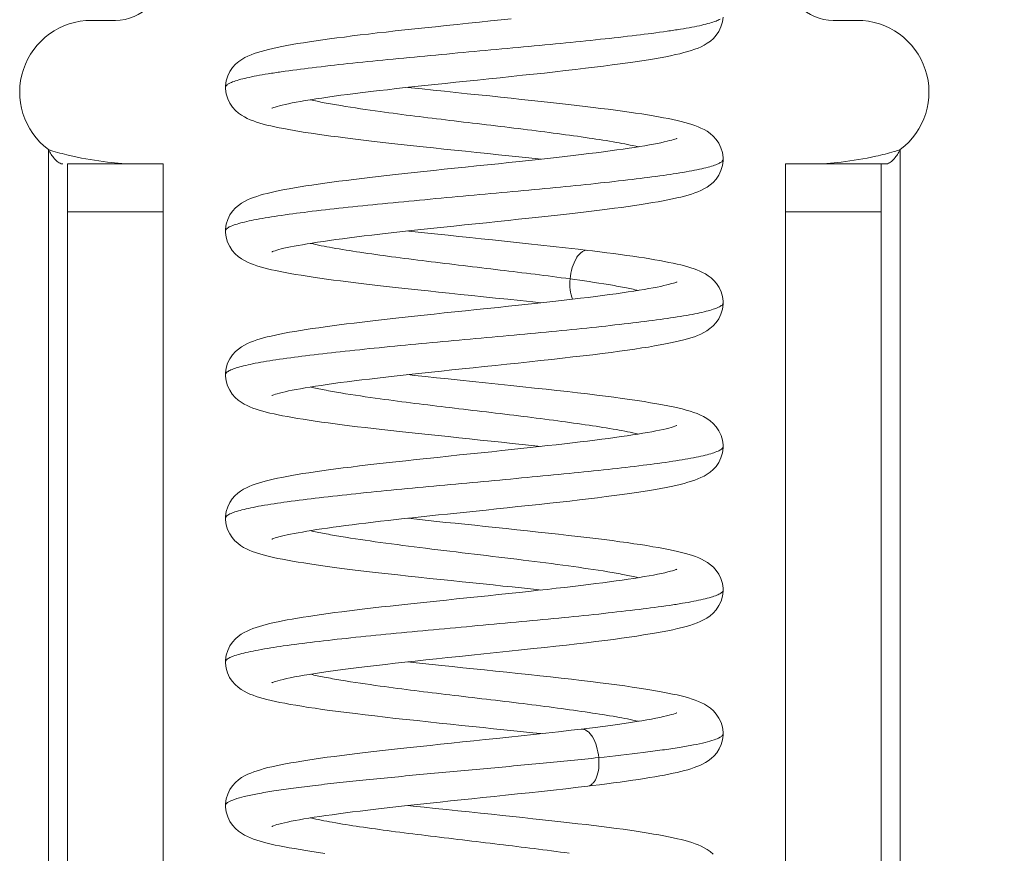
# Model space of a CAD drawing. Header units: millimetres. Extents: x 73 to 355, y 51 to 582.
# Tile 42 of 46: x 318.47 to 328.76, y 391.84 to 400.55. Entities that reach past the tile are written whole.
import ezdxf

# ---------------------------------------------------------------- set-up
doc = ezdxf.new("R2010")
doc.units = ezdxf.units.MM
doc.layers.add('DIM', color=7, linetype='Continuous')
doc.styles.get("Standard").update_dxf_attribs({"font": 'txt.shx'})
doc.dimstyles.new('ISO-25', dxfattribs={"dimtxt": 5, "dimasz": 5, "dimexe": 1, "dimexo": 1, "dimgap": 1, "dimtad": 0, "dimdsep": 46, "dimtxsty": 'Standard', "dimcen": 1, "dimadec": 0, "dimazin": 0, "dimtfac": 1, "dimtmove": 0, "dimatfit": 3, "dimfxl": 0, "dimarcsym": 0})

# ---------------------------------------------------------------- blocks, each defined once
blk = doc.blocks.new('*D7')
at = {"layer": 'Defpoints', "color": 0}
for p in [(323.218, 505.042), (323.218, 371.442), (352.218, 371.442)]:
    blk.add_point(p, dxfattribs=at)
at = {"layer": 'DIM', "color": 0, "lineweight": -2}
for p, q in [((324.218, 505.042), (353.218, 505.042)), ((352.218, 500.042), (352.218, 448.408)), ((352.218, 376.442), (352.218, 428.075)), ((324.218, 371.442), (353.218, 371.442))]:
    blk.add_line(p, q, dxfattribs=at)
at = {"layer": 'DIM', "color": 0}
for points in [[(351.384, 500.042), (353.051, 500.042), (352.218, 505.042)], [(351.384, 376.442), (353.051, 376.442), (352.218, 371.442)]]:
    blk.add_solid(points, dxfattribs=at)
at = {"layer": 'DIM', "color": 0, "lineweight": 0, "insert": (352.218, 438.242), "char_height": 5, "attachment_point": 5, "rotation": 90}
blk.add_mtext('133.6', dxfattribs=at)

msp = doc.modelspace()

# ---------------------------------------------------------------- linework, layer by layer
at = {"color": 7, "linetype": 'Continuous', "lineweight": 0}
for p, q in [((319.218, 400.542), (319.468, 400.542)), ((327.218, 400.542), (326.968, 400.542)), ((320.618, 399.859), (320.618, 399.842)), ((320.618, 399.842), (320.618, 399.842)), ((320.618, 399.842), (320.618, 399.826)), ((318.768, 399.042), (318.768, 399.192)), ((327.668, 399.192), (327.668, 399.042)), ((318.768, 384.342), (318.768, 399.042)), ((318.92, 399.042), (318.912, 399.042)), ((318.968, 399.042), (318.968, 398.542)), ((318.968, 399.042), (319.968, 399.042)), ((319.968, 398.542), (319.968, 399.042)), ((325.818, 399.092), (325.817, 399.109)), ((325.817, 399.076), (325.818, 399.092)), ((325.818, 399.092), (325.818, 399.092)), ((326.468, 399.042), (327.468, 399.042)), ((326.468, 399.042), (326.468, 398.542)), ((327.468, 398.542), (327.468, 399.042)), ((327.515, 399.042), (327.468, 399.042)), ((327.515, 399.042), (327.523, 399.042)), ((327.668, 399.042), (327.668, 384.342)), ((318.968, 398.542), (318.968, 384.842)), ((319.968, 398.542), (318.968, 398.542)), ((319.968, 398.542), (319.968, 384.842)), ((326.468, 384.842), (326.468, 398.542)), ((327.468, 398.542), (326.468, 398.542)), ((327.468, 384.842), (327.468, 398.542)), ((320.618, 398.36), (320.618, 398.342)), ((320.618, 398.342), (320.618, 398.342)), ((320.618, 398.342), (320.618, 398.328)), ((324.403, 398.14), (324.403, 398.14)), ((325.818, 397.592), (325.817, 397.608)), ((325.817, 397.577), (325.818, 397.592)), ((325.818, 397.592), (325.818, 397.592)), ((320.618, 396.859), (320.618, 396.842)), ((320.618, 396.842), (320.618, 396.827)), ((320.618, 396.842), (320.618, 396.842)), ((325.818, 396.092), (325.817, 396.107)), ((325.817, 396.076), (325.818, 396.092)), ((325.818, 396.092), (325.818, 396.092)), ((320.618, 395.361), (320.618, 395.342)), ((320.618, 395.342), (320.618, 395.325)), ((320.618, 395.342), (320.618, 395.342)), ((325.818, 394.592), (325.817, 394.61)), ((325.818, 394.579), (325.818, 394.592)), ((325.818, 394.592), (325.818, 394.592)), ((320.618, 393.86), (320.618, 393.842)), ((320.618, 393.842), (320.618, 393.828)), ((320.618, 393.842), (320.618, 393.842)), ((324.333, 393.14), (324.333, 393.14)), ((325.818, 393.092), (325.817, 393.108)), ((325.817, 393.078), (325.818, 393.092)), ((325.818, 393.092), (325.818, 393.092)), ((324.403, 392.544), (324.403, 392.544)), ((320.618, 392.359), (320.618, 392.342)), ((320.618, 392.342), (320.618, 392.326)), ((320.618, 392.342), (320.618, 392.342))]:
    msp.add_line(p, q, dxfattribs=at)
for points in [[(323.603, 400.559), (323.497, 400.547), (323.387, 400.536), (323.273, 400.524), (323.157, 400.512), (323.039, 400.5), (322.923, 400.488), (322.811, 400.476), (322.701, 400.464), (322.595, 400.453), (322.492, 400.442), (322.392, 400.431), (322.296, 400.42), (322.202, 400.41), (322.112, 400.399), (322.025, 400.389), (321.941, 400.379), (321.86, 400.368), (321.782, 400.358), (321.706, 400.348), (321.634, 400.338), (321.564, 400.328), (321.497, 400.318), (321.432, 400.308), (321.371, 400.299), (321.313, 400.289), (321.258, 400.279), (321.206, 400.269), (321.157, 400.259), (321.111, 400.249), (321.068, 400.239), (321.028, 400.228), (320.989, 400.218), (320.953, 400.207), (320.919, 400.195), (320.886, 400.183), (320.853, 400.169), (320.821, 400.153), (320.789, 400.134), (320.756, 400.112), (320.724, 400.084), (320.692, 400.05), (320.664, 400.009), (320.641, 399.962), (320.625, 399.91), (320.618, 399.859)], [(321.103, 399.624), (321.103, 399.624), (321.104, 399.625), (321.111, 399.628), (321.122, 399.632), (321.138, 399.637), (321.158, 399.643), (321.181, 399.649), (321.209, 399.656), (321.24, 399.663), (321.275, 399.671), (321.314, 399.679), (321.356, 399.687), (321.402, 399.695), (321.452, 399.704), (321.506, 399.713), (321.563, 399.722), (321.623, 399.731), (321.687, 399.74), (321.754, 399.749), (321.824, 399.759), (321.897, 399.768), (321.973, 399.778), (322.053, 399.788), (322.136, 399.798), (322.222, 399.808), (322.311, 399.818), (322.403, 399.829), (322.499, 399.839), (322.597, 399.85), (322.699, 399.861), (322.804, 399.872), (322.912, 399.883), (323.023, 399.895), (323.137, 399.907), (323.252, 399.919), (323.369, 399.931), (323.487, 399.943), (323.604, 399.955), (323.721, 399.968), (323.837, 399.98), (323.951, 399.992), (324.062, 400.005), (324.171, 400.017), (324.276, 400.029), (324.378, 400.041), (324.475, 400.053), (324.568, 400.064), (324.657, 400.076), (324.742, 400.087), (324.822, 400.098), (324.898, 400.109), (324.969, 400.12), (325.037, 400.131), (325.101, 400.141), (325.161, 400.152), (325.217, 400.162), (325.269, 400.173), (325.318, 400.184), (325.364, 400.194), (325.407, 400.205), (325.447, 400.216), (325.485, 400.228), (325.521, 400.24), (325.555, 400.253), (325.588, 400.267), (325.62, 400.284), (325.652, 400.303), (325.684, 400.325), (325.715, 400.353), (325.746, 400.387), (325.773, 400.427), (325.795, 400.474), (325.811, 400.525), (325.817, 400.576)], [(320.618, 399.826), (320.625, 399.774), (320.641, 399.723), (320.663, 399.676), (320.691, 399.635), (320.722, 399.601), (320.753, 399.574), (320.785, 399.552), (320.815, 399.533), (320.846, 399.518), (320.877, 399.504), (320.909, 399.492), (320.942, 399.48), (320.977, 399.469), (321.013, 399.459), (321.051, 399.449), (321.092, 399.439), (321.135, 399.43), (321.18, 399.42), (321.228, 399.411), (321.28, 399.401), (321.334, 399.392), (321.391, 399.382), (321.45, 399.372), (321.513, 399.363), (321.579, 399.353), (321.648, 399.343), (321.719, 399.334), (321.794, 399.324), (321.87, 399.314), (321.95, 399.304), (322.032, 399.294), (322.117, 399.284), (322.204, 399.274), (322.294, 399.264), (322.388, 399.253), (322.484, 399.243), (322.583, 399.232), (322.685, 399.221), (322.791, 399.21), (322.9, 399.198), (323.012, 399.187), (323.127, 399.175), (323.244, 399.163), (323.358, 399.151), (323.47, 399.139), (323.578, 399.128), (323.684, 399.116), (323.786, 399.106), (323.885, 399.095), (323.912, 399.092)], [(325.817, 399.109), (325.81, 399.161), (325.795, 399.212), (325.772, 399.259), (325.744, 399.299), (325.713, 399.333), (325.682, 399.36), (325.65, 399.383), (325.618, 399.401), (325.586, 399.417), (325.555, 399.431), (325.522, 399.443), (325.489, 399.455), (325.454, 399.466), (325.417, 399.476), (325.378, 399.486), (325.336, 399.496), (325.292, 399.506), (325.245, 399.516), (325.196, 399.525), (325.143, 399.535), (325.087, 399.545), (325.028, 399.554), (324.967, 399.564), (324.902, 399.574), (324.835, 399.584), (324.765, 399.594), (324.692, 399.603), (324.617, 399.613), (324.539, 399.623), (324.458, 399.633), (324.375, 399.643), (324.289, 399.653), (324.2, 399.663), (324.108, 399.674), (324.013, 399.684), (323.915, 399.695), (323.814, 399.706), (323.71, 399.717), (323.603, 399.728), (323.492, 399.74), (323.379, 399.752), (323.262, 399.764), (323.144, 399.776), (323.025, 399.789), (322.906, 399.801), (322.789, 399.813), (322.673, 399.826), (322.559, 399.838), (322.524, 399.842)], [(325.333, 399.31), (325.333, 399.31), (325.332, 399.309), (325.325, 399.306), (325.314, 399.302), (325.299, 399.297), (325.28, 399.292), (325.257, 399.286), (325.231, 399.279), (325.201, 399.272), (325.168, 399.264), (325.131, 399.257), (325.091, 399.249), (325.047, 399.241), (324.999, 399.232), (324.948, 399.224), (324.893, 399.215), (324.834, 399.206), (324.772, 399.197), (324.707, 399.188), (324.638, 399.178), (324.566, 399.169), (324.492, 399.159), (324.415, 399.15), (324.335, 399.14), (324.251, 399.13), (324.165, 399.12), (324.076, 399.11), (323.983, 399.1), (323.887, 399.089), (323.788, 399.078), (323.685, 399.067), (323.579, 399.056), (323.469, 399.045), (323.355, 399.033), (323.24, 399.021), (323.125, 399.009), (323.011, 398.997), (322.902, 398.986), (322.795, 398.974), (322.69, 398.963), (322.589, 398.952), (322.491, 398.942), (322.395, 398.931), (322.303, 398.921), (322.213, 398.911), (322.126, 398.901), (322.041, 398.891), (321.959, 398.881), (321.88, 398.871), (321.802, 398.861), (321.728, 398.851), (321.656, 398.841), (321.587, 398.832), (321.521, 398.822), (321.457, 398.812), (321.397, 398.803), (321.339, 398.793), (321.285, 398.784), (321.233, 398.774), (321.184, 398.764), (321.138, 398.755), (321.095, 398.745), (321.054, 398.735), (321.015, 398.725), (320.979, 398.715), (320.944, 398.704), (320.911, 398.693), (320.879, 398.68), (320.848, 398.666), (320.817, 398.651), (320.785, 398.632), (320.754, 398.61), (320.723, 398.583), (320.692, 398.55), (320.665, 398.51), (320.642, 398.463), (320.626, 398.412), (320.618, 398.36)], [(321.103, 398.124), (321.102, 398.124), (321.104, 398.125), (321.11, 398.127), (321.121, 398.131), (321.136, 398.136), (321.154, 398.141), (321.176, 398.147), (321.201, 398.154), (321.229, 398.161), (321.261, 398.168), (321.297, 398.175), (321.335, 398.183), (321.377, 398.191), (321.423, 398.199), (321.472, 398.207), (321.525, 398.216), (321.581, 398.225), (321.641, 398.233), (321.705, 398.243), (321.771, 398.252), (321.841, 398.261), (321.913, 398.27), (321.989, 398.28), (322.067, 398.29), (322.148, 398.299), (322.231, 398.309), (322.318, 398.319), (322.407, 398.329), (322.499, 398.339), (322.594, 398.35), (322.692, 398.36), (322.793, 398.371), (322.898, 398.382), (323.005, 398.393), (323.115, 398.405), (323.23, 398.416), (323.345, 398.428), (323.46, 398.44), (323.572, 398.452), (323.681, 398.464), (323.787, 398.475), (323.89, 398.486), (323.99, 398.497), (324.087, 398.507), (324.18, 398.518), (324.271, 398.528), (324.358, 398.539), (324.443, 398.549), (324.525, 398.559), (324.604, 398.569), (324.681, 398.579), (324.755, 398.589), (324.826, 398.599), (324.894, 398.609), (324.96, 398.618), (325.022, 398.628), (325.081, 398.638), (325.138, 398.648), (325.191, 398.657), (325.241, 398.667), (325.288, 398.677), (325.333, 398.687), (325.375, 398.697), (325.414, 398.707), (325.452, 398.717), (325.487, 398.728), (325.521, 398.74), (325.553, 398.752), (325.585, 398.766), (325.617, 398.782), (325.649, 398.8), (325.681, 398.823), (325.713, 398.85), (325.744, 398.884), (325.772, 398.925), (325.795, 398.973), (325.811, 399.025), (325.817, 399.076)], [(320.618, 398.328), (320.625, 398.277), (320.64, 398.226), (320.662, 398.179), (320.689, 398.137), (320.72, 398.103), (320.752, 398.075), (320.784, 398.052), (320.816, 398.033), (320.848, 398.017), (320.88, 398.003), (320.912, 397.991), (320.946, 397.979), (320.981, 397.968), (321.018, 397.958), (321.057, 397.948), (321.099, 397.938), (321.143, 397.928), (321.19, 397.918), (321.24, 397.908), (321.293, 397.899), (321.349, 397.889), (321.408, 397.879), (321.47, 397.869), (321.535, 397.859), (321.603, 397.85), (321.673, 397.84), (321.745, 397.83), (321.82, 397.82), (321.898, 397.81), (321.979, 397.8), (322.062, 397.79), (322.149, 397.78), (322.238, 397.77), (322.331, 397.759), (322.427, 397.749), (322.526, 397.738), (322.628, 397.727), (322.734, 397.716), (322.843, 397.704), (322.956, 397.692), (323.073, 397.68), (323.192, 397.668), (323.315, 397.655), (323.44, 397.642), (323.568, 397.629), (323.698, 397.615), (323.83, 397.601), (323.912, 397.592)], [(324.403, 398.14), (324.303, 398.152), (324.172, 398.167), (324.042, 398.181), (323.912, 398.195), (323.784, 398.209), (323.657, 398.223), (323.532, 398.236), (323.409, 398.249), (323.289, 398.261), (323.171, 398.273), (323.057, 398.285), (322.946, 398.297), (322.837, 398.308), (322.733, 398.319), (322.631, 398.33), (322.533, 398.341), (322.523, 398.342)], [(325.817, 397.608), (325.811, 397.658), (325.796, 397.707), (325.775, 397.752), (325.749, 397.792), (325.721, 397.825), (325.691, 397.852), (325.662, 397.875), (325.632, 397.893), (325.603, 397.909), (325.573, 397.923), (325.543, 397.935), (325.513, 397.947), (325.481, 397.957), (325.447, 397.968), (325.412, 397.977), (325.375, 397.987), (325.336, 397.996), (325.295, 398.005), (325.251, 398.014), (325.205, 398.023), (325.157, 398.033), (325.105, 398.042), (325.051, 398.051), (324.995, 398.06), (324.936, 398.069), (324.874, 398.078), (324.81, 398.087), (324.743, 398.097), (324.674, 398.106), (324.603, 398.115), (324.529, 398.124), (324.454, 398.134), (324.403, 398.14)], [(325.333, 397.81), (325.333, 397.81), (325.332, 397.809), (325.325, 397.806), (325.314, 397.802), (325.299, 397.797), (325.279, 397.792), (325.256, 397.785), (325.23, 397.778), (325.199, 397.771), (325.165, 397.764), (325.127, 397.756), (325.086, 397.748), (325.041, 397.74), (324.992, 397.731), (324.94, 397.723), (324.884, 397.714), (324.825, 397.705), (324.763, 397.696), (324.698, 397.686), (324.629, 397.677), (324.558, 397.668), (324.484, 397.658), (324.406, 397.649), (324.326, 397.639), (324.243, 397.629), (324.157, 397.619), (324.068, 397.609), (323.976, 397.599), (323.88, 397.588), (323.782, 397.578), (323.68, 397.567), (323.574, 397.556), (323.466, 397.544), (323.353, 397.533), (323.239, 397.521), (323.125, 397.509), (323.013, 397.497), (322.903, 397.486), (322.797, 397.475), (322.693, 397.464), (322.592, 397.453), (322.494, 397.442), (322.399, 397.432), (322.306, 397.421), (322.217, 397.411), (322.13, 397.401), (322.045, 397.391), (321.963, 397.381), (321.884, 397.372), (321.807, 397.362), (321.733, 397.352), (321.661, 397.342), (321.592, 397.332), (321.525, 397.323), (321.461, 397.313), (321.401, 397.303), (321.342, 397.294), (321.287, 397.284), (321.235, 397.274), (321.186, 397.265), (321.139, 397.255), (321.096, 397.245), (321.055, 397.235), (321.016, 397.225), (320.979, 397.215), (320.945, 397.204), (320.911, 397.193), (320.879, 397.18), (320.848, 397.166), (320.816, 397.151), (320.784, 397.132), (320.753, 397.109), (320.721, 397.082), (320.69, 397.047), (320.663, 397.007), (320.64, 396.96), (320.625, 396.909), (320.618, 396.859)], [(321.102, 396.624), (321.102, 396.624), (321.104, 396.625), (321.112, 396.628), (321.123, 396.632), (321.139, 396.637), (321.159, 396.643), (321.182, 396.649), (321.209, 396.656), (321.24, 396.663), (321.275, 396.671), (321.313, 396.679), (321.355, 396.687), (321.4, 396.695), (321.449, 396.703), (321.502, 396.712), (321.558, 396.721), (321.618, 396.73), (321.681, 396.739), (321.747, 396.748), (321.816, 396.758), (321.889, 396.767), (321.964, 396.777), (322.042, 396.786), (322.122, 396.796), (322.206, 396.806), (322.293, 396.816), (322.382, 396.826), (322.475, 396.836), (322.57, 396.847), (322.669, 396.858), (322.77, 396.868), (322.874, 396.879), (322.982, 396.891), (323.092, 396.902), (323.205, 396.914), (323.32, 396.926), (323.438, 396.938), (323.556, 396.95), (323.675, 396.963), (323.793, 396.975), (323.91, 396.988), (324.026, 397.001), (324.139, 397.013), (324.248, 397.026), (324.355, 397.038), (324.457, 397.05), (324.555, 397.063), (324.647, 397.074), (324.735, 397.086), (324.817, 397.097), (324.895, 397.109), (324.968, 397.12), (325.036, 397.13), (325.1, 397.141), (325.159, 397.152), (325.215, 397.162), (325.268, 397.173), (325.317, 397.183), (325.362, 397.194), (325.405, 397.204), (325.444, 397.215), (325.481, 397.226), (325.517, 397.238), (325.55, 397.251), (325.583, 397.265), (325.615, 397.281), (325.648, 397.3), (325.68, 397.322), (325.713, 397.35), (325.744, 397.385), (325.772, 397.426), (325.795, 397.474), (325.811, 397.525), (325.817, 397.577)], [(320.618, 396.827), (320.625, 396.776), (320.64, 396.725), (320.662, 396.678), (320.689, 396.637), (320.72, 396.603), (320.751, 396.576), (320.782, 396.554), (320.812, 396.535), (320.843, 396.519), (320.874, 396.506), (320.905, 396.493), (320.938, 396.482), (320.971, 396.471), (321.007, 396.461), (321.044, 396.451), (321.083, 396.441), (321.125, 396.432), (321.169, 396.422), (321.215, 396.413), (321.265, 396.404), (321.317, 396.394), (321.372, 396.385), (321.43, 396.376), (321.491, 396.366), (321.554, 396.357), (321.621, 396.347), (321.69, 396.337), (321.763, 396.328), (321.838, 396.318), (321.915, 396.308), (321.996, 396.298), (322.079, 396.288), (322.165, 396.278), (322.253, 396.268), (322.344, 396.258), (322.437, 396.248), (322.534, 396.237), (322.633, 396.227), (322.734, 396.216), (322.839, 396.205), (322.946, 396.194), (323.055, 396.182), (323.167, 396.17), (323.28, 396.159), (323.393, 396.147), (323.503, 396.135), (323.612, 396.124), (323.717, 396.113), (323.818, 396.102), (323.912, 396.092)], [(325.817, 396.107), (325.811, 396.157), (325.796, 396.207), (325.774, 396.255), (325.746, 396.297), (325.714, 396.332), (325.681, 396.361), (325.647, 396.384), (325.613, 396.404), (325.58, 396.42), (325.545, 396.435), (325.51, 396.448), (325.472, 396.46), (325.432, 396.472), (325.389, 396.483), (325.343, 396.494), (325.294, 396.505), (325.241, 396.516), (325.184, 396.527), (325.124, 396.538), (325.059, 396.549), (324.991, 396.56), (324.918, 396.572), (324.842, 396.583), (324.762, 396.594), (324.677, 396.605), (324.589, 396.617), (324.496, 396.628), (324.399, 396.64), (324.297, 396.652), (324.192, 396.664), (324.081, 396.677), (323.967, 396.689), (323.848, 396.702), (323.725, 396.715), (323.598, 396.729), (323.466, 396.743), (323.333, 396.756), (323.2, 396.77), (323.07, 396.784), (322.944, 396.797), (322.823, 396.81), (322.706, 396.822), (322.594, 396.834), (322.524, 396.842)], [(325.333, 396.31), (325.333, 396.31), (325.331, 396.309), (325.324, 396.306), (325.312, 396.302), (325.296, 396.296), (325.275, 396.29), (325.251, 396.284), (325.222, 396.277), (325.19, 396.269), (325.154, 396.262), (325.115, 396.254), (325.073, 396.246), (325.027, 396.237), (324.978, 396.229), (324.926, 396.22), (324.871, 396.212), (324.813, 396.203), (324.752, 396.194), (324.687, 396.185), (324.62, 396.176), (324.55, 396.167), (324.477, 396.157), (324.401, 396.148), (324.323, 396.139), (324.242, 396.129), (324.159, 396.119), (324.073, 396.11), (323.985, 396.1), (323.894, 396.09), (323.801, 396.08), (323.705, 396.069), (323.606, 396.059), (323.504, 396.048), (323.399, 396.037), (323.29, 396.026), (323.178, 396.014), (323.064, 396.003), (322.949, 395.991), (322.834, 395.978), (322.721, 395.966), (322.609, 395.955), (322.501, 395.943), (322.397, 395.932), (322.296, 395.92), (322.2, 395.909), (322.106, 395.898), (322.017, 395.888), (321.931, 395.877), (321.849, 395.867), (321.77, 395.857), (321.695, 395.847), (321.623, 395.837), (321.555, 395.827), (321.489, 395.817), (321.427, 395.808), (321.368, 395.798), (321.312, 395.788), (321.259, 395.779), (321.208, 395.769), (321.161, 395.76), (321.116, 395.75), (321.074, 395.74), (321.034, 395.73), (320.997, 395.72), (320.962, 395.71), (320.929, 395.699), (320.897, 395.687), (320.866, 395.675), (320.836, 395.661), (320.806, 395.645), (320.776, 395.626), (320.746, 395.604), (320.717, 395.577), (320.688, 395.545), (320.662, 395.506), (320.641, 395.461), (320.626, 395.412), (320.618, 395.361)], [(321.103, 395.124), (321.102, 395.124), (321.104, 395.125), (321.11, 395.127), (321.121, 395.131), (321.136, 395.136), (321.154, 395.141), (321.176, 395.148), (321.202, 395.154), (321.23, 395.161), (321.262, 395.168), (321.297, 395.175), (321.336, 395.183), (321.377, 395.191), (321.421, 395.198), (321.468, 395.206), (321.517, 395.215), (321.57, 395.223), (321.625, 395.231), (321.683, 395.239), (321.743, 395.248), (321.807, 395.257), (321.873, 395.265), (321.941, 395.274), (322.012, 395.283), (322.085, 395.292), (322.161, 395.301), (322.239, 395.31), (322.319, 395.319), (322.402, 395.328), (322.486, 395.338), (322.573, 395.347), (322.661, 395.357), (322.752, 395.366), (322.844, 395.376), (322.939, 395.386), (323.035, 395.396), (323.135, 395.407), (323.237, 395.417), (323.342, 395.428), (323.45, 395.439), (323.561, 395.451), (323.672, 395.463), (323.784, 395.474), (323.895, 395.486), (324.005, 395.498), (324.111, 395.51), (324.215, 395.522), (324.316, 395.534), (324.412, 395.545), (324.505, 395.556), (324.594, 395.568), (324.68, 395.579), (324.761, 395.59), (324.838, 395.6), (324.912, 395.611), (324.981, 395.622), (325.047, 395.632), (325.109, 395.643), (325.168, 395.653), (325.222, 395.664), (325.274, 395.674), (325.322, 395.684), (325.367, 395.695), (325.409, 395.706), (325.449, 395.717), (325.486, 395.728), (325.52, 395.74), (325.554, 395.752), (325.586, 395.766), (325.618, 395.782), (325.65, 395.801), (325.681, 395.823), (325.713, 395.85), (325.744, 395.884), (325.772, 395.925), (325.795, 395.972), (325.81, 396.024), (325.817, 396.076)], [(325.817, 394.61), (325.81, 394.66), (325.795, 394.711), (325.773, 394.757), (325.746, 394.796), (325.717, 394.83), (325.686, 394.857), (325.655, 394.879), (325.624, 394.898), (325.593, 394.914), (325.562, 394.928), (325.53, 394.941), (325.496, 394.952), (325.461, 394.963), (325.424, 394.974), (325.384, 394.985), (325.341, 394.995), (325.296, 395.005), (325.247, 395.015), (325.196, 395.025), (325.141, 395.035), (325.082, 395.045), (325.021, 395.056), (324.955, 395.066), (324.886, 395.076), (324.814, 395.087), (324.738, 395.097), (324.657, 395.108), (324.573, 395.119), (324.486, 395.13), (324.394, 395.141), (324.299, 395.152), (324.2, 395.163), (324.098, 395.175), (323.992, 395.187), (323.884, 395.198), (323.774, 395.21), (323.662, 395.222), (323.551, 395.234), (323.44, 395.245), (323.331, 395.257), (323.224, 395.268), (323.12, 395.279), (323.019, 395.289), (322.921, 395.299), (322.827, 395.309), (322.735, 395.319), (322.645, 395.329), (322.557, 395.338), (322.523, 395.342)], [(320.618, 395.325), (320.625, 395.273), (320.64, 395.224), (320.662, 395.179), (320.688, 395.14), (320.716, 395.107), (320.746, 395.08), (320.776, 395.057), (320.806, 395.038), (320.837, 395.022), (320.867, 395.008), (320.898, 394.996), (320.931, 394.984), (320.964, 394.973), (321, 394.963), (321.037, 394.953), (321.078, 394.943), (321.12, 394.933), (321.166, 394.923), (321.214, 394.913), (321.265, 394.904), (321.319, 394.894), (321.376, 394.884), (321.435, 394.875), (321.498, 394.865), (321.565, 394.855), (321.634, 394.845), (321.707, 394.835), (321.783, 394.825), (321.863, 394.815), (321.946, 394.804), (322.033, 394.794), (322.124, 394.783), (322.218, 394.772), (322.317, 394.761), (322.419, 394.75), (322.525, 394.738), (322.635, 394.726), (322.748, 394.714), (322.863, 394.702), (322.977, 394.69), (323.091, 394.678), (323.201, 394.667), (323.309, 394.656), (323.413, 394.645), (323.515, 394.634), (323.613, 394.624), (323.709, 394.614), (323.803, 394.604), (323.894, 394.594), (323.912, 394.592)], [(325.333, 394.81), (325.333, 394.81), (325.33, 394.808), (325.322, 394.805), (325.308, 394.8), (325.289, 394.794), (325.266, 394.788), (325.239, 394.781), (325.207, 394.773), (325.172, 394.765), (325.133, 394.757), (325.09, 394.749), (325.044, 394.74), (324.994, 394.732), (324.942, 394.723), (324.885, 394.714), (324.826, 394.705), (324.764, 394.696), (324.699, 394.687), (324.631, 394.677), (324.561, 394.668), (324.487, 394.659), (324.41, 394.649), (324.331, 394.639), (324.248, 394.63), (324.162, 394.62), (324.073, 394.61), (323.981, 394.599), (323.885, 394.589), (323.787, 394.578), (323.685, 394.567), (323.58, 394.556), (323.471, 394.545), (323.361, 394.533), (323.25, 394.522), (323.14, 394.51), (323.032, 394.499), (322.926, 394.488), (322.822, 394.477), (322.721, 394.467), (322.621, 394.456), (322.524, 394.445), (322.43, 394.435), (322.337, 394.425), (322.247, 394.415), (322.16, 394.405), (322.075, 394.395), (321.993, 394.385), (321.913, 394.375), (321.835, 394.365), (321.761, 394.356), (321.689, 394.346), (321.62, 394.336), (321.553, 394.327), (321.49, 394.317), (321.429, 394.308), (321.371, 394.299), (321.316, 394.289), (321.264, 394.28), (321.215, 394.27), (321.169, 394.261), (321.125, 394.252), (321.083, 394.242), (321.044, 394.233), (321.007, 394.223), (320.972, 394.213), (320.938, 394.202), (320.905, 394.19), (320.874, 394.178), (320.843, 394.164), (320.813, 394.149), (320.782, 394.13), (320.752, 394.108), (320.721, 394.081), (320.691, 394.048), (320.664, 394.008), (320.641, 393.961), (320.625, 393.911), (320.618, 393.86)], [(321.103, 393.624), (321.102, 393.624), (321.105, 393.625), (321.112, 393.628), (321.125, 393.632), (321.142, 393.638), (321.164, 393.644), (321.19, 393.651), (321.221, 393.659), (321.256, 393.667), (321.295, 393.675), (321.339, 393.684), (321.387, 393.693), (321.439, 393.702), (321.496, 393.711), (321.557, 393.721), (321.622, 393.731), (321.692, 393.741), (321.766, 393.751), (321.844, 393.762), (321.927, 393.772), (322.012, 393.783), (322.102, 393.794), (322.194, 393.805), (322.29, 393.816), (322.39, 393.827), (322.493, 393.838), (322.599, 393.85), (322.71, 393.862), (322.824, 393.874), (322.942, 393.886), (323.063, 393.899), (323.189, 393.912), (323.318, 393.926), (323.451, 393.939), (323.583, 393.953), (323.711, 393.967), (323.835, 393.98), (323.955, 393.993), (324.07, 394.006), (324.181, 394.018), (324.288, 394.03), (324.39, 394.042), (324.488, 394.054), (324.582, 394.066), (324.671, 394.077), (324.756, 394.089), (324.837, 394.1), (324.914, 394.111), (324.987, 394.123), (325.056, 394.134), (325.121, 394.145), (325.182, 394.156), (325.239, 394.167), (325.292, 394.178), (325.342, 394.189), (325.388, 394.2), (325.431, 394.211), (325.471, 394.223), (325.509, 394.236), (325.545, 394.249), (325.579, 394.263), (325.613, 394.28), (325.647, 394.299), (325.681, 394.323), (325.714, 394.351), (325.746, 394.387), (325.774, 394.429), (325.797, 394.477), (325.811, 394.529), (325.818, 394.579)], [(320.618, 393.828), (320.625, 393.777), (320.639, 393.727), (320.661, 393.68), (320.688, 393.639), (320.718, 393.605), (320.749, 393.577), (320.781, 393.554), (320.812, 393.536), (320.843, 393.519), (320.874, 393.505), (320.907, 393.493), (320.94, 393.481), (320.975, 393.47), (321.012, 393.459), (321.051, 393.449), (321.094, 393.439), (321.139, 393.429), (321.187, 393.419), (321.239, 393.409), (321.294, 393.398), (321.353, 393.388), (321.416, 393.378), (321.483, 393.367), (321.554, 393.357), (321.629, 393.346), (321.709, 393.335), (321.794, 393.324), (321.884, 393.312), (321.978, 393.301), (322.077, 393.289), (322.18, 393.277), (322.286, 393.265), (322.395, 393.252), (322.507, 393.24), (322.621, 393.228), (322.736, 393.216), (322.852, 393.203), (322.968, 393.191), (323.083, 393.179), (323.197, 393.167), (323.309, 393.156), (323.418, 393.144), (323.525, 393.133), (323.629, 393.122), (323.73, 393.112), (323.828, 393.101), (323.912, 393.092)], [(325.817, 393.108), (325.811, 393.159), (325.796, 393.209), (325.774, 393.255), (325.746, 393.296), (325.716, 393.33), (325.685, 393.358), (325.653, 393.38), (325.622, 393.399), (325.59, 393.415), (325.559, 393.429), (325.526, 393.442), (325.493, 393.454), (325.457, 393.465), (325.419, 393.475), (325.379, 393.486), (325.336, 393.496), (325.29, 393.506), (325.241, 393.516), (325.188, 393.527), (325.132, 393.537), (325.072, 393.547), (325.008, 393.558), (324.939, 393.568), (324.867, 393.579), (324.79, 393.59), (324.708, 393.601), (324.622, 393.613), (324.531, 393.624), (324.435, 393.636), (324.335, 393.648), (324.232, 393.66), (324.125, 393.672), (324.015, 393.684), (323.903, 393.696), (323.788, 393.709), (323.673, 393.721), (323.557, 393.733), (323.44, 393.745), (323.325, 393.757), (323.21, 393.769), (323.097, 393.781), (322.987, 393.792), (322.88, 393.804), (322.776, 393.815), (322.676, 393.825), (322.578, 393.836), (322.524, 393.842)], [(325.331, 393.309), (325.333, 393.31), (325.332, 393.309), (325.326, 393.307), (325.315, 393.303), (325.299, 393.297), (325.279, 393.291), (325.254, 393.285), (325.226, 393.278), (325.193, 393.27), (325.156, 393.262), (325.115, 393.254), (325.07, 393.245), (325.021, 393.236), (324.968, 393.227), (324.911, 393.218), (324.849, 393.208), (324.783, 393.199), (324.714, 393.189), (324.64, 393.179), (324.562, 393.168), (324.48, 393.158), (324.394, 393.147), (324.333, 393.14)], [(324.333, 393.14), (324.228, 393.127), (324.097, 393.112), (323.966, 393.098), (323.835, 393.083), (323.706, 393.07), (323.579, 393.056), (323.454, 393.043), (323.331, 393.03), (323.211, 393.018), (323.093, 393.005), (322.978, 392.994), (322.866, 392.982), (322.757, 392.97), (322.651, 392.959), (322.548, 392.948), (322.448, 392.937), (322.351, 392.926), (322.257, 392.916), (322.167, 392.905), (322.079, 392.895), (321.994, 392.885), (321.912, 392.875), (321.832, 392.865), (321.756, 392.855), (321.682, 392.845), (321.611, 392.835), (321.543, 392.825), (321.477, 392.815), (321.415, 392.806), (321.355, 392.796), (321.299, 392.786), (321.245, 392.776), (321.195, 392.766), (321.147, 392.757), (321.102, 392.747), (321.06, 392.737), (321.021, 392.727), (320.984, 392.716), (320.948, 392.705), (320.915, 392.694), (320.882, 392.681), (320.85, 392.668), (320.818, 392.652), (320.786, 392.633), (320.754, 392.61), (320.722, 392.583), (320.691, 392.548), (320.663, 392.508), (320.641, 392.46), (320.625, 392.41), (320.618, 392.359)], [(324.403, 392.544), (324.451, 392.55), (324.527, 392.559), (324.601, 392.568), (324.672, 392.578), (324.742, 392.587), (324.809, 392.596), (324.873, 392.605), (324.935, 392.615), (324.994, 392.624), (325.051, 392.633), (325.105, 392.642), (325.156, 392.651), (325.205, 392.66), (325.251, 392.669), (325.295, 392.678), (325.337, 392.688), (325.376, 392.697), (325.413, 392.706), (325.448, 392.716), (325.481, 392.726), (325.513, 392.737), (325.544, 392.748), (325.574, 392.761), (325.603, 392.775), (325.633, 392.791), (325.662, 392.809), (325.692, 392.832), (325.722, 392.859), (325.75, 392.893), (325.776, 392.933), (325.797, 392.979), (325.811, 393.028), (325.817, 393.078)], [(321.103, 392.124), (321.102, 392.124), (321.104, 392.124), (321.11, 392.127), (321.121, 392.131), (321.136, 392.136), (321.155, 392.142), (321.177, 392.148), (321.204, 392.155), (321.234, 392.162), (321.267, 392.169), (321.305, 392.177), (321.346, 392.185), (321.39, 392.193), (321.438, 392.202), (321.49, 392.21), (321.545, 392.219), (321.604, 392.228), (321.666, 392.237), (321.731, 392.246), (321.8, 392.256), (321.871, 392.265), (321.946, 392.275), (322.024, 392.284), (322.105, 392.294), (322.188, 392.304), (322.275, 392.314), (322.365, 392.324), (322.458, 392.335), (322.554, 392.345), (322.654, 392.356), (322.756, 392.367), (322.861, 392.378), (322.968, 392.389), (323.079, 392.401), (323.192, 392.413), (323.307, 392.424), (323.425, 392.437), (323.545, 392.449), (323.668, 392.462), (323.792, 392.475), (323.918, 392.489), (324.045, 392.503), (324.173, 392.517), (324.302, 392.532), (324.403, 392.544)], [(320.618, 392.326), (320.625, 392.275), (320.641, 392.223), (320.663, 392.176), (320.691, 392.135), (320.722, 392.101), (320.753, 392.074), (320.785, 392.052), (320.816, 392.033), (320.847, 392.017), (320.879, 392.004), (320.911, 391.991), (320.944, 391.98), (320.979, 391.969), (321.015, 391.959), (321.054, 391.949), (321.095, 391.939), (321.138, 391.929), (321.184, 391.919), (321.233, 391.91), (321.285, 391.9), (321.339, 391.891), (321.397, 391.881), (321.457, 391.871), (321.521, 391.862), (321.588, 391.852), (321.657, 391.842)], [(325.713, 391.833), (325.682, 391.86), (325.65, 391.882), (325.619, 391.901), (325.587, 391.917), (325.556, 391.93), (325.524, 391.943), (325.49, 391.954), (325.455, 391.965), (325.419, 391.976), (325.38, 391.986), (325.339, 391.995), (325.295, 392.005), (325.248, 392.015), (325.199, 392.025), (325.147, 392.034), (325.091, 392.044), (325.033, 392.054), (324.972, 392.063), (324.908, 392.073), (324.841, 392.083), (324.772, 392.093), (324.699, 392.102), (324.625, 392.112), (324.547, 392.122), (324.467, 392.132), (324.385, 392.142), (324.299, 392.152), (324.211, 392.162), (324.12, 392.172), (324.026, 392.183), (323.929, 392.193), (323.829, 392.204), (323.726, 392.215), (323.62, 392.227), (323.511, 392.238), (323.398, 392.25), (323.283, 392.262), (323.165, 392.274), (323.046, 392.286), (322.928, 392.299), (322.81, 392.311), (322.694, 392.323), (322.58, 392.336), (322.524, 392.342)]]:
    msp.add_lwpolyline(points, dxfattribs=at)
for centre, radius, start, end in [((319.468, 401.042), 0.5, 270, 0), ((326.968, 401.042), 0.5, 180, 270), ((319.218, 399.792), 0.75, 90, 233.1301), ((327.218, 399.792), 0.75, 306.8699, 90)]:
    msp.add_arc(centre, radius, start, end, dxfattribs=at)
for points, knots in [([(325.788, 400.556), (325.774, 400.547), (325.738, 400.531), (325.673, 400.511), (325.589, 400.49), (325.486, 400.469), (325.366, 400.448), (325.173, 400.419), (324.895, 400.383), (324.524, 400.342), (324.111, 400.3), (323.671, 400.258), (323.217, 400.217), (322.763, 400.175), (322.322, 400.133), (321.911, 400.092), (321.54, 400.05), (321.262, 400.014), (321.069, 399.985), (320.948, 399.964), (320.846, 399.943), (320.762, 399.923), (320.697, 399.902), (320.661, 399.886), (320.647, 399.878)], [0, 0, 0, 0, 0.009529, 0.022633, 0.039323, 0.059508, 0.083074, 0.109874, 0.172303, 0.244913, 0.325445, 0.411421, 0.500151, 0.588881, 0.674833, 0.755346, 0.827908, 0.890295, 0.917077, 0.940621, 0.960781, 0.97744, 0.990508, 1, 1, 1, 1]), ([(320.647, 399.878), (320.643, 399.875), (320.63, 399.866), (320.618, 399.852), (320.618, 399.842)], [0, 0, 0, 0, 0.330828, 1, 1, 1, 1]), ([(321.504, 399.713), (321.552, 399.701), (321.658, 399.68), (321.901, 399.637), (322.338, 399.573), (322.973, 399.495), (323.592, 399.423), (324.078, 399.361), (324.403, 399.316), (324.685, 399.272), (324.856, 399.239), (324.932, 399.221)], [0, 0, 0, 0, 0.043173, 0.093693, 0.213556, 0.425371, 0.648013, 0.753238, 0.849197, 0.932433, 1, 1, 1, 1]), ([(319.023, 399.123), (319.002, 399.128), (318.916, 399.148), (318.831, 399.171), (318.768, 399.192)], [0, 0, 0, 0, 0.24783, 1, 1, 1, 1]), ([(318.912, 399.042), (318.897, 399.045), (318.867, 399.061), (318.815, 399.11), (318.785, 399.158), (318.768, 399.192)], [0, 0, 0, 0, 0.215053, 0.468174, 1, 1, 1, 1]), ([(327.668, 399.192), (327.647, 399.185), (327.563, 399.159), (327.477, 399.137), (327.413, 399.123)], [0, 0, 0, 0, 0.25138, 1, 1, 1, 1]), ([(327.523, 399.042), (327.538, 399.045), (327.569, 399.061), (327.62, 399.11), (327.651, 399.158), (327.668, 399.192)], [0, 0, 0, 0, 0.215049, 0.46817, 1, 1, 1, 1]), ([(319.684, 399.042), (319.584, 399.042), (319.362, 399.059), (319.142, 399.096), (319.023, 399.123)], [0, 0, 0, 0, 0.450295, 1, 1, 1, 1]), ([(325.779, 399.05), (325.763, 399.042), (325.723, 399.026), (325.654, 399.006), (325.565, 398.985), (325.411, 398.955), (325.176, 398.919), (324.851, 398.878), (324.474, 398.836), (324.057, 398.795), (323.615, 398.753), (323.159, 398.711), (322.706, 398.67), (322.269, 398.628), (321.861, 398.587), (321.496, 398.545), (321.224, 398.509), (321.037, 398.48), (320.921, 398.459), (320.823, 398.438), (320.744, 398.417), (320.684, 398.397), (320.651, 398.381), (320.639, 398.372)], [0, 0, 0, 0, 0.010428, 0.024432, 0.042015, 0.063094, 0.115075, 0.17891, 0.252656, 0.334042, 0.420525, 0.509429, 0.597973, 0.683404, 0.763063, 0.834483, 0.895449, 0.921435, 0.944158, 0.963448, 0.979206, 0.991374, 1, 1, 1, 1]), ([(325.818, 399.092), (325.818, 399.084), (325.81, 399.072), (325.795, 399.06), (325.785, 399.054), (325.779, 399.05)], [0, 0, 0, 0, 0.389307, 0.661094, 1, 1, 1, 1]), ([(327.413, 399.123), (327.294, 399.096), (327.074, 399.059), (326.852, 399.042), (326.752, 399.042)], [0, 0, 0, 0, 0.549705, 1, 1, 1, 1]), ([(320.639, 398.372), (320.636, 398.37), (320.626, 398.362), (320.618, 398.35), (320.618, 398.342)], [0, 0, 0, 0, 0.317186, 1, 1, 1, 1]), ([(321.504, 398.213), (321.58, 398.195), (321.752, 398.162), (322.036, 398.117), (322.364, 398.071), (322.852, 398.01), (323.474, 397.937), (323.975, 397.875), (324.218, 397.842)], [0, 0, 0, 0, 0.085965, 0.191966, 0.314197, 0.448168, 0.731357, 1, 1, 1, 1]), ([(324.403, 398.14), (324.393, 398.141), (324.371, 398.139), (324.339, 398.122), (324.309, 398.095), (324.271, 398.042), (324.236, 397.957), (324.221, 397.882), (324.218, 397.842)], [0, 0, 0, 0, 0.081128, 0.171762, 0.276819, 0.397811, 0.682885, 1, 1, 1, 1]), ([(324.218, 397.842), (324.214, 397.803), (324.215, 397.731), (324.231, 397.66), (324.244, 397.629)], [0, 0, 0, 0, 0.534255, 1, 1, 1, 1]), ([(324.218, 397.842), (324.352, 397.823), (324.543, 397.796), (324.78, 397.754), (324.884, 397.732), (324.932, 397.721)], [0, 0, 0, 0, 0.560615, 0.797401, 1, 1, 1, 1]), ([(325.769, 397.546), (325.752, 397.537), (325.709, 397.522), (325.635, 397.501), (325.543, 397.48), (325.384, 397.451), (325.145, 397.415), (324.814, 397.374), (324.434, 397.332), (324.016, 397.291), (323.573, 397.249), (323.119, 397.208), (322.668, 397.166), (322.234, 397.125), (321.831, 397.083), (321.471, 397.042), (321.204, 397.006), (321.02, 396.977), (320.907, 396.956), (320.812, 396.935), (320.735, 396.915), (320.678, 396.894), (320.647, 396.879), (320.636, 396.87)], [0, 0, 0, 0, 0.011223, 0.026004, 0.044316, 0.066086, 0.119324, 0.184121, 0.258592, 0.3404, 0.42705, 0.515844, 0.604046, 0.688911, 0.767827, 0.838384, 0.898383, 0.923871, 0.946076, 0.964845, 0.980099, 0.991797, 1, 1, 1, 1]), ([(325.818, 397.592), (325.818, 397.588), (325.815, 397.579), (325.805, 397.567), (325.789, 397.556), (325.776, 397.549), (325.769, 397.546)], [0, 0, 0, 0, 0.170821, 0.38125, 0.65417, 1, 1, 1, 1]), ([(320.636, 396.87), (320.633, 396.868), (320.625, 396.86), (320.618, 396.85), (320.618, 396.842)], [0, 0, 0, 0, 0.310155, 1, 1, 1, 1]), ([(321.504, 396.713), (321.552, 396.701), (321.658, 396.68), (321.901, 396.637), (322.338, 396.573), (322.974, 396.495), (323.593, 396.423), (324.078, 396.361), (324.404, 396.316), (324.685, 396.272), (324.856, 396.239), (324.932, 396.221)], [0, 0, 0, 0, 0.043194, 0.09372, 0.213595, 0.425408, 0.648047, 0.75325, 0.849216, 0.932425, 1, 1, 1, 1]), ([(325.8, 396.064), (325.789, 396.055), (325.759, 396.04), (325.701, 396.019), (325.625, 395.999), (325.53, 395.978), (325.416, 395.957), (325.232, 395.927), (324.964, 395.892), (324.603, 395.85), (324.198, 395.809), (323.763, 395.767), (323.311, 395.725), (322.855, 395.684), (322.412, 395.642), (321.993, 395.6), (321.613, 395.559), (321.283, 395.518), (321.044, 395.482), (320.887, 395.452), (320.795, 395.431), (320.722, 395.411), (320.681, 395.395), (320.663, 395.387)], [0, 0, 0, 0, 0.008166, 0.019826, 0.035064, 0.053856, 0.076097, 0.101614, 0.161738, 0.232452, 0.311581, 0.396657, 0.485048, 0.574011, 0.660761, 0.742621, 0.817032, 0.881708, 0.934683, 0.956292, 0.974424, 0.989001, 1, 1, 1, 1]), ([(325.818, 396.092), (325.818, 396.089), (325.816, 396.078), (325.807, 396.07), (325.8, 396.064)], [0, 0, 0, 0, 0.209794, 1, 1, 1, 1]), ([(320.663, 395.387), (320.657, 395.383), (320.645, 395.377), (320.627, 395.364), (320.618, 395.35), (320.618, 395.342)], [0, 0, 0, 0, 0.345646, 0.619687, 1, 1, 1, 1]), ([(321.504, 395.213), (321.552, 395.201), (321.658, 395.18), (321.901, 395.137), (322.254, 395.086), (322.72, 395.026), (323.218, 394.967), (323.716, 394.907), (324.182, 394.848), (324.535, 394.797), (324.777, 394.754), (324.883, 394.732), (324.932, 394.721)], [0, 0, 0, 0, 0.043185, 0.093687, 0.213566, 0.351985, 0.500005, 0.648032, 0.786439, 0.906297, 0.956834, 1, 1, 1, 1]), ([(325.794, 394.559), (325.781, 394.551), (325.747, 394.535), (325.685, 394.514), (325.604, 394.494), (325.505, 394.473), (325.387, 394.452), (325.197, 394.422), (324.923, 394.387), (324.555, 394.345), (324.145, 394.303), (323.706, 394.262), (323.252, 394.22), (322.797, 394.178), (322.355, 394.136), (321.94, 394.095), (321.565, 394.053), (321.242, 394.012), (321.011, 393.976), (320.859, 393.946), (320.772, 393.925), (320.705, 393.905), (320.667, 393.889), (320.652, 393.881)], [0, 0, 0, 0, 0.008943, 0.021419, 0.037506, 0.057139, 0.080179, 0.10647, 0.168046, 0.239962, 0.320037, 0.405759, 0.494464, 0.583374, 0.669721, 0.750797, 0.824101, 0.88735, 0.9386, 0.959262, 0.976436, 0.990016, 1, 1, 1, 1]), ([(325.818, 394.592), (325.818, 394.589), (325.816, 394.581), (325.808, 394.57), (325.799, 394.563), (325.794, 394.559)], [0, 0, 0, 0, 0.197525, 0.54497, 1, 1, 1, 1]), ([(320.652, 393.881), (320.647, 393.878), (320.638, 393.872), (320.624, 393.86), (320.618, 393.849), (320.618, 393.842)], [0, 0, 0, 0, 0.332971, 0.603049, 1, 1, 1, 1]), ([(321.504, 393.713), (321.552, 393.701), (321.658, 393.68), (321.901, 393.637), (322.338, 393.573), (322.973, 393.495), (323.592, 393.423), (324.078, 393.361), (324.403, 393.316), (324.685, 393.272), (324.856, 393.239), (324.932, 393.221)], [0, 0, 0, 0, 0.043172, 0.093713, 0.213562, 0.425377, 0.648018, 0.753227, 0.8492, 0.932435, 1, 1, 1, 1]), ([(324.518, 392.842), (324.514, 392.882), (324.5, 392.957), (324.465, 393.042), (324.426, 393.095), (324.396, 393.122), (324.365, 393.139), (324.343, 393.141), (324.333, 393.14)], [0, 0, 0, 0, 0.317113, 0.602186, 0.723178, 0.828236, 0.918871, 1, 1, 1, 1]), ([(325.818, 393.092), (325.818, 393.085), (325.812, 393.074), (325.799, 393.062), (325.79, 393.057), (325.785, 393.054)], [0, 0, 0, 0, 0.399118, 0.668621, 1, 1, 1, 1]), ([(325.785, 393.054), (325.766, 393.043), (325.715, 393.023), (325.622, 392.997), (325.5, 392.972), (325.35, 392.946), (325.175, 392.92), (324.894, 392.883), (324.673, 392.858), (324.518, 392.842)], [0, 0, 0, 0, 0.051934, 0.126505, 0.223404, 0.341826, 0.480418, 0.637576, 1, 1, 1, 1]), ([(324.518, 392.842), (324.324, 392.821), (323.923, 392.782), (323.312, 392.725), (322.696, 392.669), (322.195, 392.621), (321.819, 392.582), (321.565, 392.553), (321.336, 392.524), (321.134, 392.496), (320.963, 392.467), (320.825, 392.439), (320.733, 392.414), (320.677, 392.393), (320.655, 392.383), (320.646, 392.377)], [0, 0, 0, 0, 0.149456, 0.30966, 0.471344, 0.625003, 0.696024, 0.761753, 0.821222, 0.873623, 0.918174, 0.954279, 0.981597, 0.991905, 1, 1, 1, 1]), ([(324.403, 392.544), (324.413, 392.545), (324.432, 392.552), (324.457, 392.572), (324.479, 392.601), (324.504, 392.654), (324.521, 392.736), (324.521, 392.805), (324.518, 392.842)], [0, 0, 0, 0, 0.082933, 0.174064, 0.278222, 0.397678, 0.68013, 1, 1, 1, 1]), ([(320.646, 392.377), (320.642, 392.374), (320.63, 392.366), (320.618, 392.352), (320.618, 392.342)], [0, 0, 0, 0, 0.32969, 1, 1, 1, 1]), ([(321.504, 392.213), (321.58, 392.195), (321.751, 392.162), (322.034, 392.117), (322.36, 392.072), (322.846, 392.011), (323.466, 391.938), (323.965, 391.877), (324.208, 391.843)], [0, 0, 0, 0, 0.085952, 0.191853, 0.313952, 0.447782, 0.730904, 1, 1, 1, 1])]:
    msp.add_open_spline(points, degree=3, knots=knots, dxfattribs=at)

# ---------------------------------------------------------------- dimensions: what is measured, and where the dimension line sits
at = {"layer": 'DIM', "lineweight": 0}
dim = msp.add_linear_dim(base=(352.218, 371.442), p1=(323.218, 505.042), p2=(323.218, 371.442), angle=90, dimstyle='ISO-25', dxfattribs=at)
dim.commit()
dim.dimension.update_dxf_attribs({"geometry": '*D7', "text_midpoint": (352.218, 438.242)})

doc.saveas('drawing.dxf')
